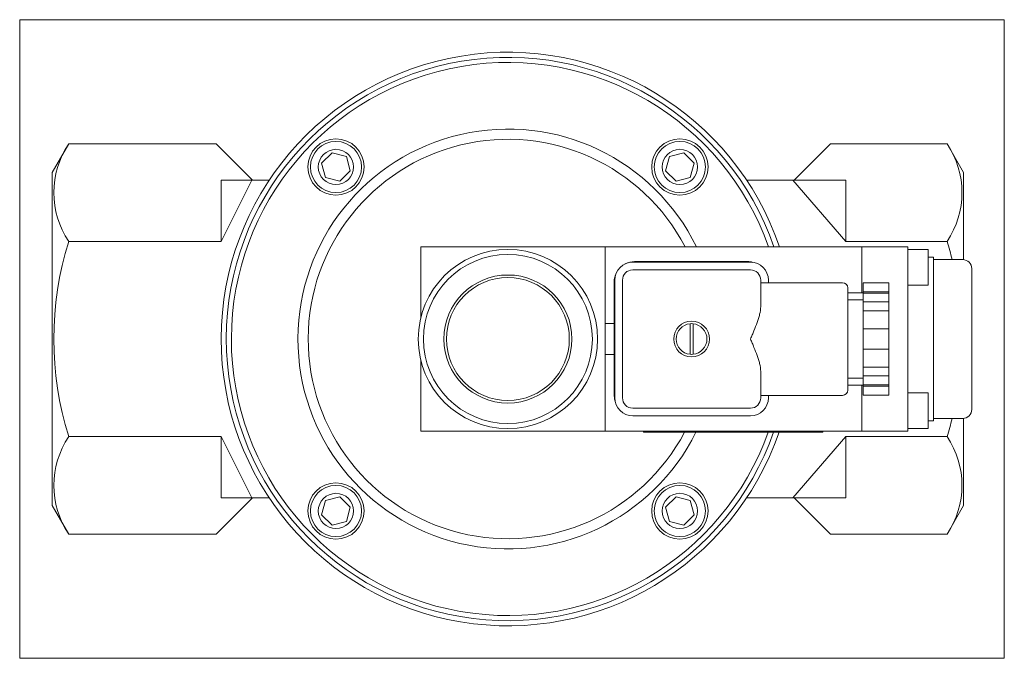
# Model space of a CAD drawing. Extents: x 46 to 239, y 43 to 168.
import ezdxf
from ezdxf.xclip import XClip

# ---------------------------------------------------------------- set-up
doc = ezdxf.new("R2010")
doc.units = 0
doc.header["$LTSCALE"] = 25.4
doc.header["$MEASUREMENT"] = 0
doc.header["$XCLIPFRAME"] = 2
doc.layers.get('0').update_dxf_attribs({"linetype": 'CONTINUOUS'})
for name, color, linetype in [('IMBUSM4X65', 7, 'CONTINUOUS'), ('NALEPKA_35X25', 7, 'CONTINUOUS'), ('OBUDOWA', 7, 'CONTINUOUS'), ('USZCZELKA', 7, 'CONTINUOUS'), ('USZCZELKA_COKOŁU', 7, 'CONTINUOUS'), ('WA_020_01_01BEZ_', 7, 'CONTINUOUS'), ('WA_102_01_00_011', 7, 'CONTINUOUS'), ('WA_102_01_00_013', 7, 'CONTINUOUS'), ('WA_102_01_00_014', 7, 'CONTINUOUS'), ('WA_209_01_00_003', 7, 'CONTINUOUS'), ('WA_209_01_00_007', 7, 'CONTINUOUS'), ('WA_209_01_00_012', 7, 'CONTINUOUS'), ('WA_209_02_00_007', 7, 'CONTINUOUS'), ('WKRĘT_M3X30', 7, 'CONTINUOUS'), ('Ś-008IMBUSM6X16', 7, 'CONTINUOUS'), ('ŚRUBA_DŁAWIKA', 7, 'CONTINUOUS')]:
    doc.layers.add(name, color=color, linetype=linetype)

# ---------------------------------------------------------------- blocks, each defined once
blk = doc.blocks.new('SE1')
at = {"layer": 'IMBUSM4X65', "color": 7, "linetype": 'CONTINUOUS', "lineweight": 0}
for p, q in [((223.92, 123.08), (219.92, 123.08)), ((223.92, 123.08), (223.92, 116.08)), ((219.92, 116.08), (223.92, 116.08)), ((223.92, 95.08), (219.92, 95.08)), ((223.92, 95.08), (223.92, 88.08)), ((219.92, 88.08), (223.92, 88.08))]:
    blk.add_line(p, q, dxfattribs=at)
at = {"layer": 'NALEPKA_35X25', "color": 7, "linetype": 'CONTINUOUS', "lineweight": 0}
for p, q in [((168.32, 87.38), (168.32, 87.58)), ((170.32, 87.38), (168.32, 87.38)), ((201.32, 87.38), (170.32, 87.38)), ((203.32, 87.38), (201.32, 87.38)), ((203.32, 87.38), (203.32, 87.58))]:
    blk.add_line(p, q, dxfattribs=at)
at = {"layer": 'OBUDOWA', "color": 7, "linetype": 'CONTINUOUS', "lineweight": 0}
for p, q in [((166.2, 119.08), (189.2, 119.08)), ((164.2, 94.08), (164.2, 117.08)), ((191.2, 117.08), (191.2, 111.91)), ((207.2, 116.58), (191.2, 116.58)), ((208.2, 95.58), (208.2, 115.58)), ((191.2, 99.26), (191.2, 94.08)), ((191.2, 94.58), (207.2, 94.58)), ((189.2, 92.08), (166.2, 92.08))]:
    blk.add_line(p, q, dxfattribs=at)
blk.add_circle((177.7, 105.58), 3.5, dxfattribs=at)
for centre, radius, start, end in [((166.2, 117.08), 2, 90, 180), ((189.2, 117.08), 2, 0, 90), ((207.2, 115.58), 1, 0, 90), ((207.2, 95.58), 1, 270, 360), ((166.2, 94.08), 2, 180, 270), ((189.2, 94.08), 2, 270, 360)]:
    blk.add_arc(centre, radius, start, end, dxfattribs=at)
for points, knots in [([(189.2, 105.58), (189.31, 105.85), (189.43, 106.13), (189.66, 106.67), (189.77, 106.94), (190.11, 107.75), (190.32, 108.29), (190.6, 109.08), (190.69, 109.35), (190.85, 109.87), (190.93, 110.14), (191.11, 110.92), (191.2, 111.42), (191.2, 111.91)], [0, 0, 0, 0, 0.125, 0.125, 0.25, 0.25, 0.5, 0.5, 0.625, 0.625, 0.75, 0.75, 1, 1, 1, 1]), ([(191.2, 99.26), (191.2, 99.75), (191.11, 100.25), (190.93, 101.03), (190.85, 101.29), (190.69, 101.82), (190.6, 102.08), (190.32, 102.88), (190.11, 103.41), (189.77, 104.22), (189.66, 104.5), (189.43, 105.04), (189.31, 105.31), (189.2, 105.58)], [0, 0, 0, 0, 0.25, 0.25, 0.375, 0.375, 0.5, 0.5, 0.75, 0.75, 0.875, 0.875, 1, 1, 1, 1])]:
    blk.add_open_spline(points, degree=3, knots=knots, dxfattribs=at)
at = {"layer": 'USZCZELKA', "color": 7, "linetype": 'CONTINUOUS', "lineweight": 0}
for p, q in [((189.2, 120.58), (166.2, 120.58)), ((162.7, 117.08), (162.7, 94.08)), ((192.7, 116.58), (192.7, 117.08)), ((192.7, 94.08), (192.7, 94.58)), ((166.2, 90.58), (189.2, 90.58))]:
    blk.add_line(p, q, dxfattribs=at)
for centre, start, end in [((166.2, 117.08), 90, 180), ((189.2, 117.08), 0, 90), ((166.2, 94.08), 180, 270), ((189.2, 94.08), 270, 360)]:
    blk.add_arc(centre, 3.5, start, end, dxfattribs=at)
at = {"layer": 'USZCZELKA_COKOŁU', "color": 7, "linetype": 'CONTINUOUS', "lineweight": 0}
for p, q in [((188.57, 120.71), (166.57, 120.71)), ((162.57, 116.71), (162.57, 94.71))]:
    blk.add_line(p, q, dxfattribs=at)
for centre, start, end in [((166.57, 116.71), 90, 116.8372), ((188.57, 116.71), 73.7217, 90), ((166.57, 116.71), 153.1628, 180), ((166.57, 94.71), 180, 196.2783)]:
    blk.add_arc(centre, 4, start, end, dxfattribs=at)
at = {"layer": 'WA_020_01_01BEZ_', "color": 7, "linetype": 'CONTINUOUS', "lineweight": 0}
for p, q in [((56.06, 143.69), (52.82, 138.08)), ((84.82, 143.69), (56.06, 143.69)), ((84.82, 143.69), (91.93, 136.58)), ((197.72, 136.58), (204.82, 143.69)), ((204.82, 143.69), (227.59, 143.69)), ((230.82, 138.08), (227.59, 143.69)), ((52.82, 73.08), (52.82, 138.08)), ((91.8, 136.58), (85.82, 136.58)), ((85.82, 124.64), (91.8, 136.58)), ((85.82, 136.58), (85.82, 124.64)), ((95.19, 136.58), (91.8, 136.58)), ((197.48, 136.58), (188.46, 136.58)), ((207.82, 136.58), (197.48, 136.58)), ((207.82, 124.64), (197.48, 136.58)), ((207.82, 124.64), (207.82, 136.58)), ((230.82, 121.08), (230.82, 138.08)), ((85.82, 124.64), (56.06, 124.64)), ((207.82, 124.64), (227.59, 124.64)), ((230.82, 73.08), (230.82, 90.09)), ((85.82, 86.53), (56.06, 86.53)), ((91.8, 74.58), (85.82, 86.53)), ((85.82, 86.53), (85.82, 74.58)), ((197.48, 74.58), (207.82, 86.53)), ((207.82, 74.58), (207.82, 86.53)), ((207.82, 86.53), (227.59, 86.53)), ((52.82, 73.08), (56.06, 67.48)), ((91.93, 74.58), (84.82, 67.48)), ((85.82, 74.58), (91.8, 74.58)), ((91.8, 74.58), (95.19, 74.58)), ((188.46, 74.58), (197.48, 74.58)), ((197.48, 74.58), (207.82, 74.58)), ((204.82, 67.48), (197.72, 74.58)), ((227.59, 67.48), (230.82, 73.08)), ((84.82, 67.48), (56.06, 67.48)), ((204.82, 67.48), (227.59, 67.48))]:
    blk.add_line(p, q, dxfattribs=at)
for centre, radius, start, end in [((141.82, 105.58), 56, 18.7493, 341.0344), ((70.13, 134.16), 16.99, 145.8982, 214.1018), ((213.52, 134.16), 16.99, 325.8982, 34.1018), ((116.6, 105.58), 63.47, 162.5321, 197.4679), ((167.04, 105.58), 63.47, 14.1548, 17.4679), ((167.04, 105.58), 63.47, 342.5321, 345.8507), ((70.13, 77), 16.99, 145.8982, 214.1018), ((213.52, 77), 16.99, 325.8982, 34.1018)]:
    blk.add_arc(centre, radius, start, end, dxfattribs=at)
at = {"layer": 'WA_102_01_00_011', "color": 7, "linetype": 'CONTINUOUS', "lineweight": 0}
for radius in [17.5, 16.5, 12.5, 12]:
    blk.add_circle((141.82, 105.58), radius, dxfattribs=at)
at = {"layer": 'WA_102_01_00_013', "color": 7, "linetype": 'CONTINUOUS', "lineweight": 0}
for p, q in [((124.82, 123.58), (124.82, 109.74)), ((160.82, 123.58), (124.82, 123.58)), ((160.82, 87.58), (160.82, 123.58)), ((124.82, 101.43), (124.82, 87.58)), ((124.82, 87.58), (160.82, 87.58))]:
    blk.add_line(p, q, dxfattribs=at)
at = {"layer": 'WA_102_01_00_014', "color": 7, "linetype": 'CONTINUOUS', "lineweight": 0}
for centre in [(108.24, 139.17), (175.41, 139.17), (108.24, 72), (175.41, 72)]:
    blk.add_circle(centre, 5.5, dxfattribs=at)
for radius, start, end in [(55, 19.1033, 340.676), (54, 19.4712, 340.3035), (41, 26.0416, 333.6469), (39, 27.4864, 332.1819)]:
    blk.add_arc((141.82, 105.58), radius, start, end, dxfattribs=at)
at = {"layer": 'WA_209_01_00_003', "color": 7, "linetype": 'CONTINUOUS', "lineweight": 0}
for p, q in [((210.92, 114.58), (210.92, 123.58)), ((219.92, 123.58), (210.92, 123.58)), ((219.92, 87.58), (219.92, 123.58)), ((224.92, 121.58), (223.92, 121.58)), ((224.92, 121.58), (224.92, 89.58)), ((210.92, 87.58), (210.92, 96.58)), ((223.92, 89.58), (224.92, 89.58)), ((219.92, 87.58), (210.92, 87.58))]:
    blk.add_line(p, q, dxfattribs=at)
at = {"layer": 'WA_209_01_00_007', "color": 7, "linetype": 'CONTINUOUS', "lineweight": 0}
for p, q in [((230.67, 121.08), (224.92, 121.08)), ((232.42, 91.83), (232.42, 119.33)), ((224.92, 90.08), (230.67, 90.08))]:
    blk.add_line(p, q, dxfattribs=at)
for centre, start, end in [((230.67, 119.33), 0, 90), ((230.67, 91.83), 270, 360)]:
    blk.add_arc(centre, 1.75, start, end, dxfattribs=at)
at = {"layer": 'WA_209_01_00_012', "color": 7, "linetype": 'CONTINUOUS', "lineweight": 0}
for p, q in [((162.57, 108.58), (160.82, 108.58)), ((162.57, 102.58), (160.82, 102.58))]:
    blk.add_line(p, q, dxfattribs=at)
at = {"layer": 'WA_209_02_00_007', "color": 7, "linetype": 'CONTINUOUS', "lineweight": 0}
for p, q in [((160.82, 123.58), (210.92, 123.58)), ((210.92, 114.58), (210.92, 123.58)), ((162.57, 108.58), (160.82, 108.58)), ((160.82, 102.58), (162.57, 102.58)), ((210.92, 87.58), (210.92, 96.58)), ((160.82, 87.58), (210.92, 87.58))]:
    blk.add_line(p, q, dxfattribs=at)
at = {"layer": 'WKRĘT_M3X30', "color": 7, "linetype": 'CONTINUOUS', "lineweight": 0}
for p, q in [((177.4, 102.6), (177.4, 108.57)), ((178, 108.57), (178, 102.6))]:
    blk.add_line(p, q, dxfattribs=at)
for start, end in [(95.7392, 264.2608), (84.2608, 95.7392), (275.7392, 84.2608), (264.2608, 275.7392)]:
    blk.add_arc((177.7, 105.58), 3, start, end, dxfattribs=at)
at = {"layer": 'Ś-008IMBUSM6X16', "color": 7, "linetype": 'CONTINUOUS', "lineweight": 0}
for p, q in [((107.49, 141.96), (105.45, 139.92)), ((110.28, 141.21), (107.49, 141.96)), ((111.02, 138.42), (110.28, 141.21)), ((173.37, 141.21), (172.62, 138.42)), ((176.16, 141.96), (173.37, 141.21)), ((178.2, 139.92), (176.16, 141.96)), ((105.45, 139.92), (106.19, 137.13)), ((177.45, 137.13), (178.2, 139.92)), ((106.19, 137.13), (108.98, 136.38)), ((108.98, 136.38), (111.02, 138.42)), ((172.62, 138.42), (174.66, 136.38)), ((174.66, 136.38), (177.45, 137.13)), ((106.19, 74.04), (105.45, 71.25)), ((108.98, 74.78), (106.19, 74.04)), ((111.02, 72.74), (108.98, 74.78)), ((174.66, 74.78), (172.62, 72.74)), ((177.45, 74.04), (174.66, 74.78)), ((178.2, 71.25), (177.45, 74.04)), ((105.45, 71.25), (107.49, 69.21)), ((110.28, 69.95), (111.02, 72.74)), ((172.62, 72.74), (173.37, 69.95)), ((176.16, 69.21), (178.2, 71.25)), ((107.49, 69.21), (110.28, 69.95)), ((173.37, 69.95), (176.16, 69.21))]:
    blk.add_line(p, q, dxfattribs=at)
for centre, radius in [((108.24, 139.17), 5), ((108.24, 139.17), 3.45), ((175.41, 139.17), 5), ((175.41, 139.17), 3.45), ((108.24, 72), 5), ((175.41, 72), 5), ((108.24, 72), 3.45), ((175.41, 72), 3.45)]:
    blk.add_circle(centre, radius, dxfattribs=at)
at = {"layer": 'ŚRUBA_DŁAWIKA', "color": 7, "linetype": 'CONTINUOUS', "lineweight": 0}
for p, q in [((211.2, 116.55), (211.2, 114.81)), ((216.2, 116.55), (211.2, 116.55)), ((216.2, 116.55), (216.2, 114.81)), ((211.2, 114.58), (208.2, 114.58)), ((211.2, 114.81), (211.2, 114.55)), ((216.2, 114.81), (211.2, 114.81)), ((211.2, 114.55), (211.2, 112.81)), ((211.2, 114.55), (216.2, 114.55)), ((216.2, 114.81), (216.2, 114.55)), ((216.2, 114.55), (216.2, 112.81)), ((208.2, 113.23), (211.2, 113.23)), ((211.2, 112.81), (211.2, 111.07)), ((211.2, 112.81), (216.2, 112.81)), ((216.2, 112.81), (216.2, 111.07)), ((211.2, 111.07), (211.2, 107.58)), ((216.2, 111.07), (211.2, 111.07)), ((216.2, 111.07), (216.2, 107.58)), ((211.2, 107.58), (211.2, 103.58)), ((216.2, 107.58), (211.2, 107.58)), ((216.2, 107.58), (216.2, 103.58)), ((211.2, 103.58), (216.2, 103.58)), ((211.2, 103.58), (211.2, 100.1)), ((216.2, 103.58), (216.2, 100.1)), ((211.2, 100.1), (211.2, 98.36)), ((216.2, 100.1), (211.2, 100.1)), ((216.2, 100.1), (216.2, 98.36)), ((216.2, 98.36), (211.2, 98.36)), ((211.2, 98.36), (211.2, 96.62)), ((216.2, 98.36), (216.2, 96.62)), ((208.2, 97.94), (211.2, 97.94)), ((208.2, 96.58), (211.2, 96.58)), ((211.2, 96.62), (211.2, 96.36)), ((211.2, 96.62), (216.2, 96.62)), ((211.2, 96.36), (211.2, 94.61)), ((211.2, 96.36), (216.2, 96.36)), ((216.2, 96.62), (216.2, 96.36)), ((216.2, 96.36), (216.2, 94.61)), ((216.2, 94.61), (211.2, 94.61))]:
    blk.add_line(p, q, dxfattribs=at)

msp = doc.modelspace()

# ---------------------------------------------------------------- block references
at = {"color": 0, "lineweight": 0}
ref = msp.add_blockref('SE1', (0, 0), dxfattribs=at)
XClip(ref).set_block_clipping_path([(46.4730505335, 43.2329110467), (238.773050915, 167.9329145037)])
ref.dxf.unprotected_set("ltscale", 0)

doc.saveas('drawing.dxf')
